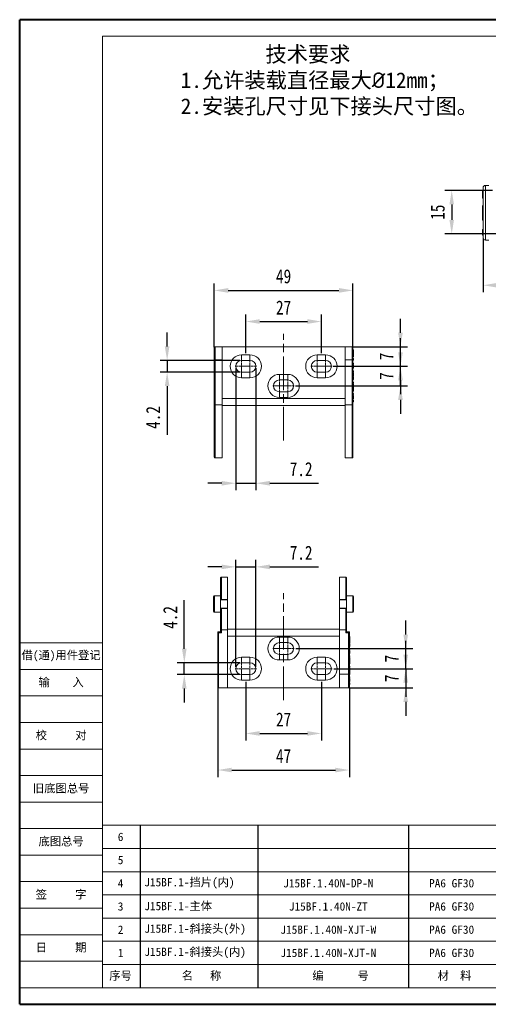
# Model space of a CAD drawing. Header units: millimetres. Extents: x 3578 to 4080, y -235 to 116.
# Tile 1 of 34: x 3578 to 3745, y -235 to 116. Entities that reach past the tile are written whole.
import ezdxf

# ---------------------------------------------------------------- set-up
doc = ezdxf.new("R2010")
doc.units = ezdxf.units.MM
doc.linetypes.add('ACAD_ISO08W100', pattern=[36, 24, -3, 6, -3])
doc.linetypes.add('CENTER', pattern=[0.6, 0.375, -0.075, 0.075, -0.075])
doc.layers.add('中心线', color=1, linetype='CENTER', lineweight=25)
doc.layers.add('标注线', color=7, linetype='Continuous', lineweight=15)
doc.styles.get("Standard").update_dxf_attribs({"font": '仿宋_GB2312.ttf', "width": 0.8})
doc.styles.add('样式 3.5', font='仿宋_GB2312.ttf')
doc.styles.add('样式 6', font='仿宋_GB2312.ttf')
doc.dimstyles.new('ISO-15', dxfattribs={"dimtxt": 5, "dimasz": 5, "dimexe": 2.5, "dimexo": 0.625, "dimgap": 2.5, "dimtad": 1, "dimdsep": 46, "dimtxsty": 'Standard', "dimcen": 2.5, "dimadec": 0, "dimazin": 0, "dimtfac": 1, "dimtmove": 0, "dimatfit": 3, "dimfxl": 0, "dimarcsym": 0})

# ---------------------------------------------------------------- blocks, each defined once
blk = doc.blocks.new('*D346')
at = {"color": 0, "lineweight": -2}
for p, q in [((3746.84, 55.3), (3729.74, 55.3)), ((3732.24, 50.3), (3732.24, 44.8)), ((3749.27, 39.8), (3729.74, 39.8))]:
    blk.add_line(p, q, dxfattribs=at)
at = {"color": 0, "lineweight": 9}
for points in [[(3731.41, 50.3), (3733.07, 50.3), (3732.24, 55.3)], [(3731.41, 44.8), (3733.07, 44.8), (3732.24, 39.8)]]:
    blk.add_solid(points, dxfattribs=at)
at = {"layer": 'Defpoints', "color": 0, "lineweight": 9}
for p in [(3747.47, 55.3), (3732.24, 39.8), (3749.89, 39.8)]:
    blk.add_point(p, dxfattribs=at)
at = {"color": 0, "lineweight": 9, "insert": (3727.24, 47.55), "char_height": 5, "attachment_point": 5, "rotation": 90}
blk.add_mtext('15', dxfattribs=at)
blk = doc.blocks.new('*D349')
at = {"color": 0, "lineweight": -2}
for p, q in [((3743.47, 38.11), (3743.47, 18.94)), ((3791.47, 38.11), (3791.47, 18.94)), ((3748.47, 21.44), (3786.47, 21.44))]:
    blk.add_line(p, q, dxfattribs=at)
at = {"color": 0, "lineweight": 9}
for points in [[(3748.47, 22.27), (3748.47, 20.61), (3743.47, 21.44)], [(3786.47, 22.27), (3786.47, 20.61), (3791.47, 21.44)]]:
    blk.add_solid(points, dxfattribs=at)
at = {"layer": 'Defpoints', "color": 0, "lineweight": 9}
for p in [(3743.47, 38.74), (3791.47, 38.74), (3791.47, 21.44)]:
    blk.add_point(p, dxfattribs=at)
at = {"color": 0, "lineweight": 9, "insert": (3767.47, 26.44), "char_height": 5, "attachment_point": 5}
blk.add_mtext('48', dxfattribs=at)
blk = doc.blocks.new('*D350')
at = {"color": 0, "lineweight": -2}
for p, q in [((3658.66, -2.77), (3658.66, 10.98)), ((3685.66, -2.77), (3685.66, 10.98)), ((3663.66, 8.48), (3680.66, 8.48))]:
    blk.add_line(p, q, dxfattribs=at)
at = {"color": 0, "lineweight": 9}
for points in [[(3663.66, 9.32), (3663.66, 7.65), (3658.66, 8.48)], [(3680.66, 9.32), (3680.66, 7.65), (3685.66, 8.48)]]:
    blk.add_solid(points, dxfattribs=at)
at = {"layer": 'Defpoints', "color": 0, "lineweight": 9}
for p in [(3685.66, 8.48), (3658.66, -3.4), (3685.66, -3.4)]:
    blk.add_point(p, dxfattribs=at)
at = {"color": 0, "lineweight": 9, "insert": (3672.16, 13.48), "char_height": 5, "attachment_point": 5}
blk.add_mtext('27', dxfattribs=at)
blk = doc.blocks.new('*D351')
at = {"color": 0, "lineweight": -2}
for p, q in [((3647.36, -0.66), (3647.36, 22.11)), ((3696.96, -0.53), (3696.96, 22.11)), ((3652.36, 19.61), (3691.96, 19.61))]:
    blk.add_line(p, q, dxfattribs=at)
at = {"color": 0, "lineweight": 9}
for points in [[(3652.36, 20.44), (3652.36, 18.77), (3647.36, 19.61)], [(3691.96, 20.44), (3691.96, 18.77), (3696.96, 19.61)]]:
    blk.add_solid(points, dxfattribs=at)
at = {"layer": 'Defpoints', "color": 0, "lineweight": 9}
for p in [(3696.96, 19.61), (3647.36, -1.29), (3696.96, -1.15)]:
    blk.add_point(p, dxfattribs=at)
at = {"color": 0, "lineweight": 9, "insert": (3672.16, 24.61), "char_height": 5, "attachment_point": 5}
blk.add_mtext('49', dxfattribs=at)
blk = doc.blocks.new('*D352')
at = {"color": 0, "lineweight": -2}
for p, q in [((3713.92, 4.5), (3713.92, 9.5)), ((3697.03, -0.5), (3716.42, -0.5)), ((3713.92, -7.5), (3713.92, -0.5)), ((3690.09, -7.5), (3716.42, -7.5)), ((3713.92, -12.5), (3713.92, -17.5))]:
    blk.add_line(p, q, dxfattribs=at)
at = {"color": 0, "lineweight": 9}
for points in [[(3713.09, 4.5), (3714.76, 4.5), (3713.92, -0.5)], [(3713.09, -12.5), (3714.76, -12.5), (3713.92, -7.5)]]:
    blk.add_solid(points, dxfattribs=at)
at = {"layer": 'Defpoints', "color": 0, "lineweight": 9}
for p in [(3696.41, -0.5), (3713.92, -0.5), (3689.47, -7.5)]:
    blk.add_point(p, dxfattribs=at)
at = {"color": 0, "lineweight": 9, "insert": (3708.92, -4), "char_height": 5, "attachment_point": 5, "rotation": 90}
blk.add_mtext('7', dxfattribs=at)
blk = doc.blocks.new('*D353')
at = {"color": 0, "lineweight": -2}
for p, q in [((3713.92, -2.5), (3713.92, 2.5)), ((3689.88, -7.5), (3716.42, -7.5)), ((3713.92, -14.5), (3713.92, -7.5)), ((3676.38, -14.5), (3716.42, -14.5)), ((3713.92, -19.5), (3713.92, -24.5))]:
    blk.add_line(p, q, dxfattribs=at)
at = {"color": 0, "lineweight": 9}
for points in [[(3713.09, -2.5), (3714.76, -2.5), (3713.92, -7.5)], [(3713.09, -19.5), (3714.76, -19.5), (3713.92, -14.5)]]:
    blk.add_solid(points, dxfattribs=at)
at = {"layer": 'Defpoints', "color": 0, "lineweight": 9}
for p in [(3689.26, -7.5), (3713.92, -7.5), (3675.76, -14.5)]:
    blk.add_point(p, dxfattribs=at)
at = {"color": 0, "lineweight": 9, "insert": (3708.92, -11), "char_height": 5, "attachment_point": 5, "rotation": 90}
blk.add_mtext('7', dxfattribs=at)
blk = doc.blocks.new('*D354')
at = {"color": 0, "lineweight": -2}
for p, q in [((3630.55, -0.4), (3630.55, 4.6)), ((3656.53, -5.4), (3628.05, -5.4)), ((3630.55, -5.4), (3630.55, -9.6)), ((3656.53, -9.6), (3628.05, -9.6)), ((3630.55, -14.6), (3630.55, -31.99))]:
    blk.add_line(p, q, dxfattribs=at)
at = {"color": 0, "lineweight": 9}
for points in [[(3629.72, -0.4), (3631.38, -0.4), (3630.55, -5.4)], [(3629.72, -14.6), (3631.38, -14.6), (3630.55, -9.6)]]:
    blk.add_solid(points, dxfattribs=at)
at = {"layer": 'Defpoints', "color": 0, "lineweight": 9}
for p in [(3657.16, -5.4), (3630.55, -9.6), (3657.16, -9.6)]:
    blk.add_point(p, dxfattribs=at)
at = {"color": 0, "lineweight": 9, "insert": (3625.55, -25.79), "char_height": 5, "attachment_point": 5, "rotation": 90}
blk.add_mtext('4.2', dxfattribs=at)
blk = doc.blocks.new('*D355')
at = {"color": 0, "lineweight": -2}
for p, q in [((3655.06, -8.12), (3655.06, -51.79)), ((3662.26, -8.12), (3662.26, -51.79)), ((3650.06, -49.29), (3645.06, -49.29)), ((3655.06, -49.29), (3662.26, -49.29)), ((3667.26, -49.29), (3684.59, -49.29))]:
    blk.add_line(p, q, dxfattribs=at)
at = {"color": 0, "lineweight": 9}
for points in [[(3650.06, -48.46), (3650.06, -50.12), (3655.06, -49.29)], [(3667.26, -48.46), (3667.26, -50.12), (3662.26, -49.29)]]:
    blk.add_solid(points, dxfattribs=at)
at = {"layer": 'Defpoints', "color": 0, "lineweight": 9}
for p in [(3655.06, -7.5), (3662.26, -7.5), (3662.26, -49.29)]:
    blk.add_point(p, dxfattribs=at)
at = {"color": 0, "lineweight": 9, "insert": (3678.42, -44.29), "char_height": 5, "attachment_point": 5}
blk.add_mtext('7.2', dxfattribs=at)
blk = doc.blocks.new('*D356')
at = {"color": 0, "lineweight": -2}
for p, q in [((3655.06, -114.9), (3655.06, -76.66)), ((3662.26, -114.9), (3662.26, -76.66)), ((3650.06, -79.16), (3645.06, -79.16)), ((3655.06, -79.16), (3662.26, -79.16)), ((3667.26, -79.16), (3684.59, -79.16))]:
    blk.add_line(p, q, dxfattribs=at)
at = {"color": 0, "lineweight": 9}
for points in [[(3650.06, -78.33), (3650.06, -80), (3655.06, -79.16)], [(3667.26, -78.33), (3667.26, -80), (3662.26, -79.16)]]:
    blk.add_solid(points, dxfattribs=at)
at = {"layer": 'Defpoints', "color": 0, "lineweight": 9}
for p in [(3662.26, -79.16), (3655.06, -115.53), (3662.26, -115.53)]:
    blk.add_point(p, dxfattribs=at)
at = {"color": 0, "lineweight": 9, "insert": (3678.42, -74.16), "char_height": 5, "attachment_point": 5}
blk.add_mtext('7.2', dxfattribs=at)
blk = doc.blocks.new('*D357')
at = {"color": 0, "lineweight": -2}
for p, q in [((3636.68, -108.43), (3636.68, -91.03)), ((3656.53, -113.43), (3634.18, -113.43)), ((3636.68, -117.63), (3636.68, -113.43)), ((3656.53, -117.63), (3634.18, -117.63)), ((3636.68, -122.63), (3636.68, -127.63))]:
    blk.add_line(p, q, dxfattribs=at)
at = {"color": 0, "lineweight": 9}
for points in [[(3635.85, -108.43), (3637.51, -108.43), (3636.68, -113.43)], [(3635.85, -122.63), (3637.51, -122.63), (3636.68, -117.63)]]:
    blk.add_solid(points, dxfattribs=at)
at = {"layer": 'Defpoints', "color": 0, "lineweight": 9}
for p in [(3636.68, -113.43), (3657.16, -113.43), (3657.16, -117.63)]:
    blk.add_point(p, dxfattribs=at)
at = {"color": 0, "lineweight": 9, "insert": (3631.68, -97.23), "char_height": 5, "attachment_point": 5, "rotation": 90}
blk.add_mtext('4.2', dxfattribs=at)
blk = doc.blocks.new('*D358')
at = {"color": 0, "lineweight": -2}
for p, q in [((3658.66, -120.25), (3658.66, -141.17)), ((3685.66, -120.25), (3685.66, -141.17)), ((3663.66, -138.67), (3680.66, -138.67))]:
    blk.add_line(p, q, dxfattribs=at)
at = {"color": 0, "lineweight": 9}
for points in [[(3663.66, -137.83), (3663.66, -139.5), (3658.66, -138.67)], [(3680.66, -137.83), (3680.66, -139.5), (3685.66, -138.67)]]:
    blk.add_solid(points, dxfattribs=at)
at = {"layer": 'Defpoints', "color": 0, "lineweight": 9}
for p in [(3658.66, -119.63), (3685.66, -119.63), (3685.66, -138.67)]:
    blk.add_point(p, dxfattribs=at)
at = {"color": 0, "lineweight": 9, "insert": (3672.16, -133.67), "char_height": 5, "attachment_point": 5}
blk.add_mtext('27', dxfattribs=at)
blk = doc.blocks.new('*D359')
at = {"color": 0, "lineweight": -2}
for p, q in [((3648.66, -122.3), (3648.66, -154.24)), ((3695.66, -122.3), (3695.66, -154.24)), ((3653.66, -151.74), (3690.66, -151.74))]:
    blk.add_line(p, q, dxfattribs=at)
at = {"color": 0, "lineweight": 9}
for points in [[(3653.66, -150.91), (3653.66, -152.57), (3648.66, -151.74)], [(3690.66, -150.91), (3690.66, -152.57), (3695.66, -151.74)]]:
    blk.add_solid(points, dxfattribs=at)
at = {"layer": 'Defpoints', "color": 0, "lineweight": 9}
for p in [(3648.66, -121.68), (3695.66, -121.68), (3695.66, -151.74)]:
    blk.add_point(p, dxfattribs=at)
at = {"color": 0, "lineweight": 9, "insert": (3672.16, -146.74), "char_height": 5, "attachment_point": 5}
blk.add_mtext('47', dxfattribs=at)
blk = doc.blocks.new('*D360')
at = {"color": 0, "lineweight": -2}
for p, q in [((3715.8, -110.53), (3715.8, -105.53)), ((3690.09, -115.53), (3718.3, -115.53)), ((3715.8, -115.53), (3715.8, -122.43)), ((3695.75, -122.43), (3718.3, -122.43)), ((3715.8, -127.43), (3715.8, -132.43))]:
    blk.add_line(p, q, dxfattribs=at)
at = {"color": 0, "lineweight": 9}
for points in [[(3714.97, -110.53), (3716.63, -110.53), (3715.8, -115.53)], [(3714.97, -127.43), (3716.63, -127.43), (3715.8, -122.43)]]:
    blk.add_solid(points, dxfattribs=at)
at = {"layer": 'Defpoints', "color": 0, "lineweight": 9}
for p in [(3689.47, -115.53), (3695.13, -122.43), (3715.8, -122.43)]:
    blk.add_point(p, dxfattribs=at)
at = {"color": 0, "lineweight": 9, "insert": (3710.8, -118.98), "char_height": 5, "attachment_point": 5, "rotation": 90}
blk.add_mtext('7', dxfattribs=at)
blk = doc.blocks.new('*D361')
at = {"color": 0, "lineweight": -2}
for p, q in [((3715.8, -103.33), (3715.8, -98.33)), ((3676.59, -108.33), (3718.3, -108.33)), ((3715.8, -115.53), (3715.8, -108.33)), ((3690.09, -115.53), (3718.3, -115.53)), ((3715.8, -120.53), (3715.8, -125.53))]:
    blk.add_line(p, q, dxfattribs=at)
at = {"color": 0, "lineweight": 9}
for points in [[(3714.97, -103.33), (3716.63, -103.33), (3715.8, -108.33)], [(3714.97, -120.53), (3716.63, -120.53), (3715.8, -115.53)]]:
    blk.add_solid(points, dxfattribs=at)
at = {"layer": 'Defpoints', "color": 0, "lineweight": 9}
for p in [(3675.97, -108.33), (3715.8, -108.33), (3689.47, -115.53)]:
    blk.add_point(p, dxfattribs=at)
at = {"color": 0, "lineweight": 9, "insert": (3710.8, -111.93), "char_height": 5, "attachment_point": 5, "rotation": 90}
blk.add_mtext('7', dxfattribs=at)

msp = doc.modelspace()

# ---------------------------------------------------------------- linework, layer by layer
at = {"color": 7, "lineweight": 40}
for p, q in [((3577.864, -235.43), (3577.864, 116.312)), ((4075.277, 116.312), (3577.864, 116.312)), ((3577.864, -235.43), (4075.277, -235.43))]:
    msp.add_line(p, q, dxfattribs=at)
at = {"color": 7, "lineweight": 13}
for p, q in [((3607.472, -229.508), (3607.472, 110.39)), ((4069.355, 110.39), (3607.472, 110.39)), ((3607.472, -229.508), (3856.178, -229.508))]:
    msp.add_line(p, q, dxfattribs=at)
at = {"color": 7, "linetype": 'Continuous', "lineweight": 15}
for p, q in [((3744.268, 57.095), (3744.268, 37.595)), ((3745.468, 57.095), (3744.268, 57.095)), ((3743.468, 55.127), (3743.268, 55.127)), ((3743.468, 53.842), (3743.268, 53.842)), ((3743.268, 52.599), (3743.268, 52.563)), ((3743.268, 52.563), (3743.468, 52.563)), ((3743.468, 41.395), (3743.268, 41.395)), ((3743.268, 41.395), (3743.268, 41.389)), ((3743.468, 41.189), (3743.268, 41.189)), ((3743.468, 40.381), (3743.268, 40.381)), ((3743.468, 39.573), (3743.268, 39.573)), ((3743.468, 39.369), (3743.268, 39.369)), ((3744.268, 37.595), (3745.468, 37.595)), ((3647.357, -0.796), (3647.357, -5.271)), ((3647.657, -5.256), (3647.657, -0.496)), ((3650.157, -0.496), (3647.657, -0.496)), ((3650.157, -5.256), (3650.157, -0.496)), ((3650.157, -0.496), (3694.157, -0.496)), ((3657.157, -3.396), (3660.157, -3.396)), ((3657.157, -5.396), (3657.157, -3.396)), ((3660.157, -5.396), (3660.157, -3.396)), ((3684.157, -3.396), (3687.157, -3.396)), ((3684.157, -3.396), (3684.157, -5.396)), ((3687.157, -5.396), (3687.157, -3.396)), ((3694.157, -0.496), (3696.657, -0.496)), ((3694.157, -5.256), (3694.157, -0.496)), ((3696.657, -5.256), (3696.657, -0.496)), ((3696.957, -0.796), (3696.957, -5.271)), ((3697.157, -1.58), (3696.957, -1.58)), ((3697.157, -1.611), (3696.957, -1.611)), ((3697.157, -2.714), (3696.957, -2.714)), ((3697.157, -2.776), (3696.957, -2.776)), ((3697.157, -2.915), (3696.957, -2.915)), ((3697.157, -1.611), (3697.157, -1.58)), ((3697.157, -2.714), (3697.157, -1.611)), ((3697.157, -2.776), (3697.157, -2.714)), ((3647.357, -5.271), (3647.357, -21.522)), ((3647.657, -21.304), (3647.657, -5.256)), ((3650.157, -5.256), (3647.657, -5.256)), ((3650.157, -21.304), (3650.157, -5.256)), ((3660.157, -5.396), (3657.157, -5.396)), ((3687.157, -5.396), (3684.157, -5.396)), ((3694.157, -5.256), (3696.657, -5.256)), ((3694.157, -21.304), (3694.157, -5.256)), ((3696.657, -21.304), (3696.657, -5.256)), ((3697.157, -3.522), (3696.957, -3.522)), ((3697.157, -4.091), (3696.957, -4.091)), ((3697.157, -4.708), (3696.957, -4.708)), ((3697.157, -4.903), (3696.957, -4.903)), ((3696.957, -5.271), (3696.957, -21.522)), ((3697.157, -5.342), (3696.957, -5.342)), ((3697.157, -6.407), (3696.957, -6.407)), ((3697.157, -6.729), (3696.957, -6.729)), ((3697.157, -7.024), (3696.957, -7.024)), ((3697.157, -4.091), (3697.157, -3.522)), ((3697.157, -4.903), (3697.157, -4.708)), ((3697.157, -6.729), (3697.157, -6.407)), ((3697.157, -7.346), (3697.157, -7.024)), ((3657.157, -11.596), (3657.157, -9.596)), ((3657.157, -9.596), (3660.157, -9.596)), ((3660.157, -11.596), (3660.157, -9.596)), ((3670.657, -10.396), (3673.657, -10.396)), ((3670.657, -10.396), (3670.657, -12.396)), ((3673.657, -12.396), (3673.657, -10.396)), ((3684.157, -11.596), (3684.157, -9.596)), ((3684.157, -9.596), (3687.157, -9.596)), ((3687.157, -9.596), (3687.157, -11.596)), ((3697.157, -7.346), (3696.957, -7.346)), ((3697.157, -7.858), (3696.957, -7.858)), ((3697.157, -8.189), (3696.957, -8.189)), ((3697.157, -9.119), (3696.957, -9.119)), ((3697.157, -9.441), (3696.957, -9.441)), ((3697.157, -9.705), (3696.957, -9.705)), ((3697.157, -7.858), (3697.157, -7.346)), ((3697.157, -8.189), (3697.157, -7.858)), ((3697.157, -9.441), (3697.157, -9.119)), ((3697.157, -10.88), (3697.157, -9.705)), ((3660.157, -11.596), (3657.157, -11.596)), ((3673.657, -12.396), (3670.657, -12.396)), ((3687.157, -11.596), (3684.157, -11.596)), ((3697.157, -10.88), (3696.957, -10.88)), ((3697.157, -11.05), (3696.957, -11.05)), ((3697.157, -11.102), (3696.957, -11.102)), ((3697.157, -11.678), (3696.957, -11.678)), ((3697.157, -12.246), (3696.957, -12.246)), ((3697.157, -13.187), (3696.957, -13.187)), ((3697.157, -13.509), (3696.957, -13.509)), ((3697.157, -13.795), (3696.957, -13.795)), ((3697.157, -11.057), (3697.157, -11.05)), ((3697.157, -12.246), (3697.157, -11.678)), ((3697.157, -13.509), (3697.157, -13.187)), ((3670.657, -18.596), (3670.657, -16.596)), ((3670.657, -16.596), (3673.657, -16.596)), ((3673.657, -16.596), (3673.657, -18.596)), ((3696.957, -14.981), (3697.157, -14.981)), ((3697.157, -15.066), (3696.957, -15.066)), ((3697.157, -15.316), (3696.957, -15.316)), ((3697.157, -15.542), (3696.957, -15.542)), ((3697.157, -16.397), (3696.957, -16.397)), ((3697.157, -17.254), (3696.957, -17.254)), ((3697.157, -17.576), (3696.957, -17.576)), ((3697.157, -15.316), (3697.157, -15.066)), ((3697.157, -15.542), (3697.157, -15.316)), ((3697.157, -16.397), (3697.157, -15.542)), ((3697.157, -17.576), (3697.157, -17.254)), ((3650.157, -18.996), (3694.157, -18.996)), ((3673.657, -18.596), (3670.657, -18.596)), ((3697.157, -17.877), (3696.957, -17.877)), ((3697.157, -17.944), (3696.957, -17.944)), ((3697.157, -18.844), (3696.957, -18.844)), ((3697.157, -19.047), (3696.957, -19.047)), ((3697.157, -19.099), (3696.957, -19.099)), ((3697.157, -19.623), (3696.957, -19.623)), ((3697.157, -19.818), (3696.957, -19.818)), ((3697.157, -20.257), (3696.957, -20.257)), ((3697.157, -18.844), (3697.157, -17.944)), ((3697.157, -19.099), (3697.157, -19.051)), ((3697.157, -19.818), (3697.157, -19.623)), ((3647.357, -21.522), (3647.357, -39.946)), ((3650.157, -21.304), (3647.657, -21.304)), ((3647.657, -40.246), (3647.657, -21.304)), ((3650.157, -40.246), (3650.157, -21.304)), ((3650.157, -21.496), (3694.157, -21.496)), ((3694.157, -21.304), (3696.657, -21.304)), ((3694.157, -40.246), (3694.157, -21.304)), ((3696.657, -40.246), (3696.657, -21.304)), ((3696.957, -21.522), (3696.957, -39.946)), ((3647.657, -40.246), (3650.157, -40.246)), ((3694.157, -40.246), (3696.657, -40.246)), ((3649.657, -83.12), (3649.657, -90.789)), ((3649.957, -90.777), (3649.957, -82.818)), ((3649.957, -82.818), (3652.157, -82.818)), ((3652.157, -82.818), (3652.157, -90.777)), ((3694.357, -82.818), (3692.157, -82.818)), ((3692.157, -82.818), (3692.157, -90.777)), ((3694.357, -90.777), (3694.357, -82.818)), ((3694.657, -83.12), (3694.657, -90.789)), ((3647.157, -95.077), (3647.157, -89.777)), ((3649.657, -89.477), (3647.457, -89.477)), ((3647.457, -89.477), (3647.457, -95.377)), ((3649.657, -90.789), (3649.657, -90.927)), ((3649.657, -90.927), (3652.157, -90.927)), ((3649.657, -90.927), (3649.657, -93.927)), ((3649.957, -90.777), (3652.157, -90.777)), ((3652.157, -90.777), (3652.157, -90.927)), ((3652.157, -90.927), (3652.157, -93.927)), ((3692.157, -90.777), (3692.157, -90.927)), ((3694.357, -90.777), (3692.157, -90.777)), ((3694.657, -90.927), (3692.157, -90.927)), ((3692.157, -90.927), (3692.157, -93.927)), ((3696.857, -89.477), (3694.657, -89.477)), ((3694.657, -90.789), (3694.657, -90.927)), ((3694.657, -90.927), (3694.657, -93.927)), ((3696.857, -95.377), (3696.857, -89.477)), ((3697.157, -89.777), (3697.157, -95.077)), ((3649.657, -93.927), (3649.657, -94.065)), ((3649.657, -93.927), (3652.157, -93.927)), ((3649.657, -94.065), (3649.657, -101.403)), ((3649.957, -94.077), (3652.157, -94.077)), ((3649.957, -101.62), (3649.957, -94.077)), ((3652.157, -93.927), (3652.157, -94.077)), ((3652.157, -94.077), (3652.157, -101.62)), ((3692.157, -93.927), (3692.157, -94.077)), ((3694.657, -93.927), (3692.157, -93.927)), ((3694.357, -94.077), (3692.157, -94.077)), ((3692.157, -94.077), (3692.157, -101.62)), ((3694.357, -101.62), (3694.357, -94.077)), ((3694.657, -93.927), (3694.657, -94.065)), ((3694.657, -94.065), (3694.657, -101.403)), ((3647.457, -95.377), (3649.657, -95.377)), ((3694.657, -95.377), (3696.857, -95.377)), ((3649.657, -101.403), (3649.657, -102.427)), ((3649.957, -101.62), (3652.157, -101.62)), ((3649.957, -102.734), (3649.957, -101.62)), ((3652.157, -101.427), (3692.157, -101.427)), ((3652.157, -101.62), (3652.157, -117.547)), ((3694.357, -101.62), (3692.157, -101.62)), ((3692.157, -101.62), (3692.157, -117.547)), ((3694.357, -102.734), (3694.357, -101.62)), ((3694.657, -101.403), (3694.657, -102.427)), ((3648.657, -102.427), (3648.657, -102.427)), ((3649.657, -102.427), (3648.657, -102.427)), ((3648.657, -102.427), (3648.657, -117.54)), ((3648.957, -117.547), (3648.957, -102.734)), ((3648.957, -102.734), (3649.957, -102.734)), ((3652.157, -103.927), (3692.157, -103.927)), ((3670.657, -104.227), (3673.657, -104.227)), ((3670.657, -106.227), (3670.657, -104.227)), ((3673.657, -104.227), (3673.657, -106.227)), ((3695.357, -102.734), (3694.357, -102.734)), ((3694.657, -102.427), (3695.657, -102.427)), ((3695.357, -117.547), (3695.357, -102.734)), ((3695.657, -102.427), (3695.657, -102.427)), ((3695.657, -102.427), (3695.657, -117.54)), ((3695.857, -103.998), (3695.657, -103.998)), ((3695.857, -104.026), (3695.657, -104.026)), ((3695.857, -105.024), (3695.657, -105.024)), ((3695.857, -105.079), (3695.657, -105.079)), ((3695.857, -105.23), (3695.657, -105.23)), ((3695.857, -104.026), (3695.857, -103.998)), ((3695.857, -105.024), (3695.857, -104.026)), ((3695.857, -105.079), (3695.857, -105.024)), ((3673.657, -106.227), (3670.657, -106.227)), ((3695.857, -105.78), (3695.657, -105.78)), ((3695.857, -106.293), (3695.657, -106.293)), ((3695.857, -106.528), (3695.657, -106.528)), ((3695.857, -106.549), (3695.657, -106.549)), ((3695.857, -107.099), (3695.657, -107.099)), ((3695.857, -107.591), (3695.657, -107.591)), ((3695.857, -108.433), (3695.657, -108.433)), ((3695.857, -108.73), (3695.657, -108.73)), ((3695.857, -109.021), (3695.657, -109.021)), ((3695.857, -106.293), (3695.857, -105.78)), ((3695.857, -108.73), (3695.857, -108.433)), ((3695.857, -109.318), (3695.857, -109.021)), ((3657.157, -111.427), (3660.157, -111.427)), ((3657.157, -113.427), (3657.157, -111.427)), ((3660.157, -111.427), (3660.157, -113.427)), ((3670.657, -110.427), (3670.657, -112.427)), ((3670.657, -110.427), (3673.657, -110.427)), ((3673.657, -112.427), (3670.657, -112.427)), ((3673.657, -112.427), (3673.657, -110.427)), ((3684.157, -111.427), (3687.157, -111.427)), ((3684.157, -111.427), (3684.157, -113.427)), ((3687.157, -111.427), (3687.157, -113.427)), ((3695.857, -109.318), (3695.657, -109.318)), ((3695.857, -109.769), (3695.657, -109.769)), ((3695.857, -110.074), (3695.657, -110.074)), ((3695.857, -110.935), (3695.657, -110.935)), ((3695.857, -111.232), (3695.657, -111.232)), ((3695.857, -111.495), (3695.657, -111.495)), ((3695.857, -109.769), (3695.857, -109.318)), ((3695.857, -110.074), (3695.857, -109.769)), ((3695.857, -111.232), (3695.857, -110.935)), ((3695.857, -112.558), (3695.857, -111.495)), ((3660.157, -113.427), (3657.157, -113.427)), ((3687.157, -113.427), (3684.157, -113.427)), ((3695.857, -112.558), (3695.657, -112.558)), ((3695.857, -112.737), (3695.657, -112.737)), ((3695.857, -112.783), (3695.657, -112.783)), ((3695.857, -113.305), (3695.657, -113.305)), ((3695.857, -113.818), (3695.657, -113.818)), ((3695.857, -114.688), (3695.657, -114.688)), ((3695.857, -114.985), (3695.657, -114.985)), ((3695.857, -115.269), (3695.657, -115.269)), ((3695.857, -113.818), (3695.857, -113.305)), ((3695.857, -114.985), (3695.857, -114.688)), ((3648.657, -117.54), (3648.657, -122.127)), ((3648.957, -117.547), (3652.157, -117.547)), ((3648.957, -122.427), (3648.957, -117.547)), ((3652.157, -117.547), (3652.157, -122.427)), ((3657.157, -117.627), (3660.157, -117.627)), ((3657.157, -117.627), (3657.157, -119.627)), ((3660.157, -119.627), (3660.157, -117.627)), ((3684.157, -117.627), (3687.157, -117.627)), ((3684.157, -117.627), (3684.157, -119.627)), ((3687.157, -117.627), (3687.157, -119.627)), ((3695.357, -117.547), (3692.157, -117.547)), ((3692.157, -117.547), (3692.157, -122.427)), ((3695.357, -122.427), (3695.357, -117.547)), ((3695.657, -116.341), (3695.857, -116.341)), ((3695.857, -116.443), (3695.657, -116.443)), ((3695.857, -116.667), (3695.657, -116.667)), ((3695.857, -116.878), (3695.657, -116.878)), ((3695.657, -117.54), (3695.657, -122.127)), ((3695.857, -117.646), (3695.657, -117.646)), ((3695.857, -118.441), (3695.657, -118.441)), ((3695.857, -118.738), (3695.657, -118.738)), ((3695.857, -119.034), (3695.657, -119.034)), ((3695.857, -119.095), (3695.657, -119.095)), ((3695.857, -116.667), (3695.857, -116.443)), ((3695.857, -116.878), (3695.857, -116.667)), ((3695.857, -117.646), (3695.857, -116.878)), ((3695.857, -118.738), (3695.857, -118.441)), ((3695.857, -119.911), (3695.857, -119.095)), ((3648.957, -122.427), (3652.157, -122.427)), ((3652.157, -122.427), (3692.157, -122.427)), ((3660.157, -119.627), (3657.157, -119.627)), ((3687.157, -119.627), (3684.157, -119.627)), ((3695.357, -122.427), (3692.157, -122.427)), ((3695.857, -119.911), (3695.657, -119.911)), ((3695.857, -120.092), (3695.657, -120.092)), ((3695.857, -120.139), (3695.657, -120.139)), ((3695.857, -120.635), (3695.657, -120.635)), ((3695.857, -120.818), (3695.657, -120.818)), ((3695.857, -121.213), (3695.657, -121.213)), ((3695.857, -120.139), (3695.857, -120.097)), ((3695.857, -120.818), (3695.857, -120.635))]:
    msp.add_line(p, q, dxfattribs=at)
at = {"color": 1, "linetype": 'CENTER', "lineweight": 9, "ltscale": 2.1336}
for p, q in [((3657.157, -9.806), (3657.157, -5.186)), ((3660.157, -9.806), (3660.157, -5.186)), ((3684.157, -9.806), (3684.157, -5.186)), ((3687.157, -9.806), (3687.157, -5.186)), ((3654.847, -7.496), (3659.467, -7.496)), ((3657.847, -7.496), (3662.467, -7.496)), ((3681.847, -7.496), (3686.467, -7.496)), ((3684.847, -7.496), (3689.467, -7.496)), ((3670.657, -16.806), (3670.657, -12.186)), ((3673.657, -16.806), (3673.657, -12.186)), ((3668.347, -14.496), (3672.967, -14.496)), ((3671.347, -14.496), (3675.967, -14.496)), ((3668.347, -108.327), (3672.967, -108.327)), ((3670.657, -110.637), (3670.657, -106.017)), ((3671.347, -108.327), (3675.967, -108.327)), ((3673.657, -110.637), (3673.657, -106.017)), ((3654.847, -115.527), (3659.467, -115.527)), ((3657.157, -117.837), (3657.157, -113.217)), ((3657.847, -115.527), (3662.467, -115.527)), ((3660.157, -117.837), (3660.157, -113.217)), ((3681.847, -115.527), (3686.467, -115.527)), ((3684.157, -117.837), (3684.157, -113.217)), ((3684.847, -115.527), (3689.467, -115.527)), ((3687.157, -117.837), (3687.157, -113.217))]:
    msp.add_line(p, q, dxfattribs=at)
at = {"color": 7, "lineweight": 15}
for p, q in [((3577.864, -106.34), (3607.472, -106.34)), ((3577.864, -115.814), (3607.472, -115.814)), ((3577.864, -125.289), (3607.472, -125.289)), ((3577.864, -134.763), (3607.472, -134.763)), ((3577.864, -144.238), (3607.472, -144.238)), ((3577.864, -153.712), (3607.472, -153.712)), ((3577.864, -163.187), (3607.472, -163.187)), ((3607.472, -171.477), (3804.051, -171.477)), ((3577.864, -172.661), (3607.472, -172.661)), ((3577.864, -182.136), (3607.472, -182.136)), ((3607.472, -179.767), (3804.051, -179.767)), ((3607.472, -188.057), (3804.051, -188.057)), ((3577.864, -191.61), (3607.472, -191.61)), ((3607.472, -196.347), (3804.051, -196.347)), ((3577.864, -201.085), (3607.472, -201.085)), ((3607.472, -204.638), (3804.051, -204.638)), ((3577.864, -210.559), (3607.472, -210.559)), ((3607.472, -212.928), (3804.051, -212.928)), ((3577.864, -220.034), (3607.472, -220.034)), ((3607.472, -221.218), (3856.178, -221.218)), ((3577.864, -229.508), (3607.472, -229.508))]:
    msp.add_line(p, q, dxfattribs=at)
at = {"color": 7}
for p, q in [((3620.956, -171.477), (3620.956, -229.508)), ((3662.919, -171.477), (3662.919, -229.508)), ((3716.898, -229.508), (3716.898, -171.477))]:
    msp.add_line(p, q, dxfattribs=at)
at = {"color": 7, "linetype": 'Continuous', "lineweight": 15}
for centre, radius, start, end in [((3744.268, 56.295), 0.8, 90, 180), ((3743.768, 49.845), 0.5, 127.71782, 180), ((3743.768, 44.845), 0.5, 180, 232.46944), ((3744.268, 38.395), 0.8, 180, 270), ((3647.657, -0.796), 0.3, 90, 180), ((3657.157, -7.496), 4.1, 90, 270), ((3660.157, -7.496), 4.1, 270, 90), ((3684.157, -7.496), 4.1, 90, 270), ((3687.157, -7.496), 4.1, 270, 90), ((3696.657, -0.796), 0.3, 0, 90), ((3647.582, -6.829), 1.575, 87.27681, 98.21982), ((3657.157, -7.496), 2.1, 90, 270), ((3660.157, -7.496), 2.1, 270, 90), ((3684.157, -7.496), 2.1, 90, 270), ((3687.157, -7.496), 2.1, 270, 90), ((3696.732, -6.829), 1.575, 81.78018, 92.72319), ((3670.657, -14.496), 4.1, 90, 270), ((3673.657, -14.496), 4.1, 270, 90), ((3670.657, -14.496), 2.1, 90, 270), ((3673.657, -14.496), 2.1, 270, 90), ((3647.657, -39.946), 0.3, 180, 270), ((3696.657, -39.946), 0.3, 270, 0), ((3647.457, -89.777), 0.3, 90, 180), ((3696.857, -89.777), 0.3, 0, 90), ((3647.457, -95.077), 0.3, 180, 270), ((3696.857, -95.077), 0.3, 270, 0), ((3670.657, -108.327), 4.1, 90, 270), ((3673.657, -108.327), 4.1, 270, 90), ((3670.657, -108.327), 2.1, 90, 270), ((3673.657, -108.327), 2.1, 270, 90), ((3657.157, -115.527), 4.1, 90, 270), ((3660.157, -115.527), 4.1, 270, 90), ((3684.157, -115.527), 4.1, 90, 270), ((3687.157, -115.527), 4.1, 270, 90), ((3657.157, -115.527), 2.1, 90, 270), ((3660.157, -115.527), 2.1, 270, 90), ((3684.157, -115.527), 2.1, 90, 270), ((3687.157, -115.527), 2.1, 270, 90), ((3648.882, -114.42), 3.128, 265.87476, 271.37297), ((3695.432, -114.42), 3.128, 268.62703, 274.12524), ((3648.957, -122.127), 0.3, 180, 270), ((3695.357, -122.127), 0.3, 270, 0)]:
    msp.add_arc(centre, radius, start, end, dxfattribs=at)
for centre, major_axis, start_param, end_param in [((3648.957, -102.727), (-0.3, 0.3), 0.0120125, 1.5828088), ((3649.957, -102.727), (-0.3, 0.3), 0.0120125, 1.5828088), ((3694.357, -102.727), (-0.3, -0.3), 1.5587838, 3.1295801), ((3695.357, -102.727), (-0.3, -0.3), 1.5587838, 3.1295801)]:
    msp.add_ellipse(centre, major_axis=major_axis, ratio=0.0120131, start_param=start_param, end_param=end_param, dxfattribs=at)
for points, knots in [([(3743.468, 56.295), (3743.468, 56.288), (3743.468, 56.274), (3743.468, 56.155), (3743.468, 55.96), (3743.468, 55.676), (3743.468, 55.306), (3743.468, 54.845), (3743.468, 54.304), (3743.468, 53.685), (3743.468, 52.998), (3743.468, 52.256), (3743.468, 51.469), (3743.468, 50.568), (3743.468, 49.555), (3743.468, 48.448), (3743.468, 47.709), (3743.468, 47.345)], [0, 0, 0, 0, 0.0582618, 0.1165046, 0.1782729, 0.2400039, 0.304346, 0.3686506, 0.4343617, 0.5000346, 0.5657457, 0.6314186, 0.6957607, 0.7600653, 0.8423607, 0.922384, 1, 1, 1, 1]), ([(3743.268, 55.127), (3743.268, 55.118), (3743.268, 55.1), (3743.268, 54.911), (3743.268, 54.625), (3743.268, 54.26), (3743.268, 53.991), (3743.268, 53.842)], [0, 0, 0, 0, 0.2039328, 0.4101703, 0.5932152, 0.7735311, 1, 1, 1, 1]), ([(3743.268, 53.842), (3743.268, 53.707), (3743.268, 53.438), (3743.268, 53.05), (3743.268, 52.76), (3743.268, 52.587), (3743.268, 52.571), (3743.268, 52.563)], [0, 0, 0, 0, 0.2046095, 0.4111094, 0.6218416, 0.8013109, 1, 1, 1, 1]), ([(3743.268, 49.845), (3743.268, 49.837), (3743.268, 49.82), (3743.268, 49.702), (3743.268, 49.568), (3743.268, 49.396), (3743.268, 49.125), (3743.268, 48.728), (3743.268, 48.329), (3743.268, 47.968), (3743.268, 47.659), (3743.268, 47.45), (3743.268, 47.345)], [0, 0, 0, 0, 0.1200275, 0.2399198, 0.3053743, 0.3701065, 0.4999866, 0.6300032, 0.7598832, 0.8401651, 0.9197772, 1, 1, 1, 1]), ([(3743.268, 47.345), (3743.268, 47.188), (3743.268, 46.874), (3743.268, 46.488), (3743.268, 46.19), (3743.268, 45.896), (3743.268, 45.565), (3743.268, 45.24), (3743.268, 45.034), (3743.268, 44.917), (3743.268, 44.856), (3743.268, 44.849), (3743.268, 44.845)], [0, 0, 0, 0, 0.1199935, 0.2399204, 0.3053747, 0.3701068, 0.4999865, 0.6300027, 0.7598824, 0.8401952, 0.919807, 1, 1, 1, 1]), ([(3743.468, 47.345), (3743.468, 47.072), (3743.468, 46.526), (3743.468, 45.698), (3743.468, 44.868), (3743.468, 44.034), (3743.468, 43.221), (3743.468, 42.434), (3743.468, 41.692), (3743.468, 41.005), (3743.468, 40.386), (3743.468, 39.844), (3743.468, 39.384), (3743.468, 38.974), (3743.468, 38.649), (3743.468, 38.434), (3743.468, 38.408), (3743.468, 38.395)], [0, 0, 0, 0, 0.05826175, 0.11650464, 0.17827294, 0.24000392, 0.30434599, 0.36865058, 0.43436173, 0.5000346, 0.56574575, 0.63141862, 0.69576069, 0.76006528, 0.84236072, 0.92238404, 1, 1, 1, 1]), ([(3743.268, 41.395), (3743.268, 41.394), (3743.268, 41.392), (3743.268, 41.371), (3743.268, 41.337), (3743.268, 41.293), (3743.268, 41.244), (3743.268, 41.208), (3743.268, 41.189)], [0, 0, 0, 0, 0.1926084, 0.3886438, 0.5551724, 0.7265147, 0.8621164, 1, 1, 1, 1]), ([(3743.268, 41.189), (3743.268, 41.155), (3743.268, 41.086), (3743.268, 40.972), (3743.268, 40.86), (3743.268, 40.727), (3743.268, 40.567), (3743.268, 40.444), (3743.268, 40.381)], [0, 0, 0, 0, 0.1482727, 0.3010592, 0.4304962, 0.5609374, 0.7796981, 1, 1, 1, 1]), ([(3743.268, 40.381), (3743.268, 40.315), (3743.268, 40.181), (3743.268, 40.012), (3743.268, 39.875), (3743.268, 39.77), (3743.268, 39.666), (3743.268, 39.604), (3743.268, 39.573)], [0, 0, 0, 0, 0.2361521, 0.4738554, 0.6016522, 0.730266, 0.8635017, 1, 1, 1, 1]), ([(3743.268, 39.573), (3743.268, 39.547), (3743.268, 39.496), (3743.268, 39.44), (3743.268, 39.399), (3743.268, 39.38), (3743.268, 39.371), (3743.268, 39.37), (3743.268, 39.369)], [0, 0, 0, 0, 0.1937663, 0.39358, 0.5766373, 0.7654093, 0.8822901, 1, 1, 1, 1]), ([(3697.157, -3.522), (3697.157, -3.498), (3697.157, -3.452), (3697.157, -3.385), (3697.157, -3.322), (3697.157, -3.263), (3697.157, -3.209), (3697.157, -3.159), (3697.157, -3.112), (3697.157, -3.071), (3697.157, -3.034), (3697.157, -3.002), (3697.157, -2.975), (3697.157, -2.953), (3697.157, -2.936), (3697.157, -2.924), (3697.157, -2.916), (3697.157, -2.915), (3697.157, -2.915)], [0, 0, 0, 0, 0.0726551, 0.1409589, 0.2062423, 0.2687639, 0.3292528, 0.3882882, 0.4469873, 0.5057548, 0.5647822, 0.6231332, 0.6820275, 0.7416482, 0.8028149, 0.866121, 0.9317158, 1, 1, 1, 1]), ([(3697.157, -5.342), (3697.157, -5.32), (3697.157, -5.277), (3697.157, -5.214), (3697.157, -5.155), (3697.157, -5.099), (3697.157, -5.045), (3697.157, -4.994), (3697.157, -4.947), (3697.157, -4.918), (3697.157, -4.903)], [0, 0, 0, 0, 0.1283009, 0.2551823, 0.3807338, 0.5052822, 0.6295268, 0.7528419, 0.8768642, 1, 1, 1, 1]), ([(3697.157, -11.678), (3697.157, -11.654), (3697.157, -11.608), (3697.157, -11.542), (3697.157, -11.48), (3697.157, -11.423), (3697.157, -11.371), (3697.157, -11.323), (3697.157, -11.281), (3697.157, -11.243), (3697.157, -11.21), (3697.157, -11.181), (3697.157, -11.157), (3697.157, -11.137), (3697.157, -11.121), (3697.157, -11.111), (3697.157, -11.104), (3697.157, -11.103), (3697.157, -11.102)], [0, 0, 0, 0, 0.08053842, 0.15611428, 0.22738662, 0.29466618, 0.35910239, 0.42118016, 0.48167389, 0.54237965, 0.60202972, 0.65993711, 0.716697, 0.77281185, 0.82880572, 0.88478259, 0.94190186, 1, 1, 1, 1]), ([(3697.157, -14.979), (3697.157, -14.972), (3697.157, -14.96), (3697.157, -14.854), (3697.157, -14.674), (3697.157, -14.452), (3697.157, -14.242), (3697.157, -14.075), (3697.157, -13.957), (3697.157, -13.843), (3697.157, -13.799), (3697.157, -13.8), (3697.157, -13.801)], [0, 0, 0, 0, 0.1326005, 0.2646312, 0.3637001, 0.4621328, 0.5363693, 0.6104781, 0.684939, 0.7594685, 0.9083213, 1, 1, 1, 1]), ([(3697.157, -17.921), (3697.157, -17.912), (3697.157, -17.878), (3697.157, -17.882), (3697.157, -17.885)], [0, 0, 0, 0, 0.2699148, 1, 1, 1, 1]), ([(3697.157, -19.047), (3697.157, -19.046), (3697.157, -19.043), (3697.157, -19.038), (3697.157, -19.033), (3697.157, -19.025), (3697.157, -19.017), (3697.157, -19.007), (3697.157, -18.997), (3697.157, -18.985), (3697.157, -18.971), (3697.157, -18.957), (3697.157, -18.942), (3697.157, -18.924), (3697.157, -18.906), (3697.157, -18.886), (3697.157, -18.866), (3697.157, -18.852), (3697.157, -18.844)], [0, 0, 0, 0, 0.0154949, 0.0372508, 0.0651869, 0.0994651, 0.139924, 0.1867249, 0.2397065, 0.2989496, 0.3648558, 0.4366217, 0.5149726, 0.5992614, 0.6901349, 0.7869465, 0.8903426, 1, 1, 1, 1]), ([(3697.157, -20.257), (3697.157, -20.235), (3697.157, -20.191), (3697.157, -20.129), (3697.157, -20.069), (3697.157, -20.013), (3697.157, -19.959), (3697.157, -19.909), (3697.157, -19.861), (3697.157, -19.832), (3697.157, -19.818)], [0, 0, 0, 0, 0.1283009, 0.2551823, 0.3807338, 0.5052822, 0.6295268, 0.7528419, 0.8768642, 1, 1, 1, 1]), ([(3647.657, -21.304), (3647.569, -21.304), (3647.488, -21.333), (3647.383, -21.417), (3647.357, -21.47), (3647.357, -21.522)], [0, 0, 0, 0, 0.5, 0.5, 1, 1, 1, 1]), ([(3696.657, -21.304), (3696.745, -21.304), (3696.827, -21.333), (3696.932, -21.417), (3696.957, -21.47), (3696.957, -21.522)], [0, 0, 0, 0, 0.5, 0.5, 1, 1, 1, 1]), ([(3649.957, -82.818), (3649.878, -82.818), (3649.8, -82.851), (3649.69, -82.963), (3649.657, -83.041), (3649.657, -83.12)], [0, 0, 0, 0, 0.5, 0.5, 1, 1, 1, 1]), ([(3694.357, -82.818), (3694.437, -82.818), (3694.515, -82.851), (3694.625, -82.963), (3694.657, -83.041), (3694.657, -83.12)], [0, 0, 0, 0, 0.5, 0.5, 1, 1, 1, 1]), ([(3649.657, -90.789), (3649.657, -90.786), (3649.689, -90.783), (3649.8, -90.779), (3649.878, -90.777), (3649.957, -90.777)], [0, 0, 0, 0, 0.5, 0.5, 1, 1, 1, 1]), ([(3694.657, -90.789), (3694.657, -90.786), (3694.625, -90.783), (3694.515, -90.779), (3694.437, -90.777), (3694.357, -90.777)], [0, 0, 0, 0, 0.5, 0.5, 1, 1, 1, 1]), ([(3649.957, -94.077), (3649.878, -94.077), (3649.8, -94.076), (3649.69, -94.072), (3649.657, -94.069), (3649.657, -94.065)], [0, 0, 0, 0, 0.5, 0.5, 1, 1, 1, 1]), ([(3694.357, -94.077), (3694.437, -94.077), (3694.515, -94.076), (3694.625, -94.072), (3694.657, -94.069), (3694.657, -94.065)], [0, 0, 0, 0, 0.5, 0.5, 1, 1, 1, 1]), ([(3649.957, -101.62), (3649.869, -101.62), (3649.787, -101.591), (3649.682, -101.507), (3649.657, -101.455), (3649.657, -101.403)], [0, 0, 0, 0, 0.5, 0.5, 1, 1, 1, 1]), ([(3694.357, -101.62), (3694.446, -101.62), (3694.527, -101.591), (3694.632, -101.507), (3694.657, -101.455), (3694.657, -101.403)], [0, 0, 0, 0, 0.5, 0.5, 1, 1, 1, 1]), ([(3695.857, -105.78), (3695.857, -105.759), (3695.857, -105.716), (3695.857, -105.655), (3695.857, -105.598), (3695.857, -105.545), (3695.857, -105.495), (3695.857, -105.45), (3695.857, -105.408), (3695.857, -105.371), (3695.857, -105.338), (3695.857, -105.309), (3695.857, -105.285), (3695.857, -105.264), (3695.857, -105.249), (3695.857, -105.239), (3695.857, -105.231), (3695.857, -105.231), (3695.857, -105.23)], [0, 0, 0, 0, 0.0692367, 0.1348751, 0.1969976, 0.2572799, 0.3156751, 0.3732393, 0.4307871, 0.4894691, 0.5487561, 0.608158, 0.6686108, 0.7306538, 0.7942241, 0.8598322, 0.9284904, 1, 1, 1, 1]), ([(3695.857, -107.099), (3695.857, -107.052), (3695.857, -106.956), (3695.857, -106.816), (3695.857, -106.697), (3695.857, -106.587), (3695.857, -106.534), (3695.857, -106.551), (3695.857, -106.552)], [0, 0, 0, 0, 0.16369385, 0.3269254, 0.49058758, 0.65407054, 0.97920366, 1, 1, 1, 1]), ([(3695.857, -107.591), (3695.857, -107.584), (3695.857, -107.572), (3695.857, -107.55), (3695.857, -107.527), (3695.857, -107.503), (3695.857, -107.478), (3695.857, -107.45), (3695.857, -107.422), (3695.857, -107.391), (3695.857, -107.36), (3695.857, -107.327), (3695.857, -107.293), (3695.857, -107.257), (3695.857, -107.219), (3695.857, -107.181), (3695.857, -107.141), (3695.857, -107.113), (3695.857, -107.099)], [0, 0, 0, 0, 0.0928629, 0.1795305, 0.2608494, 0.336125, 0.4065065, 0.4718709, 0.5324772, 0.5889755, 0.6427429, 0.695325, 0.7462461, 0.7970037, 0.8469075, 0.8973595, 0.9482778, 1, 1, 1, 1]), ([(3695.857, -113.305), (3695.857, -113.284), (3695.857, -113.242), (3695.857, -113.181), (3695.857, -113.125), (3695.857, -113.073), (3695.857, -113.025), (3695.857, -112.982), (3695.857, -112.943), (3695.857, -112.91), (3695.857, -112.881), (3695.857, -112.854), (3695.857, -112.833), (3695.857, -112.814), (3695.857, -112.801), (3695.857, -112.79), (3695.857, -112.785), (3695.857, -112.784), (3695.857, -112.783)], [0, 0, 0, 0, 0.0774175, 0.150174, 0.2185226, 0.2834871, 0.3458188, 0.4069194, 0.4668753, 0.5274583, 0.5876087, 0.6471803, 0.7053748, 0.7633093, 0.8210147, 0.8796942, 0.9389832, 1, 1, 1, 1]), ([(3695.857, -116.339), (3695.857, -116.333), (3695.857, -116.322), (3695.857, -116.234), (3695.857, -116.076), (3695.857, -115.864), (3695.857, -115.659), (3695.857, -115.506), (3695.857, -115.403), (3695.857, -115.307), (3695.857, -115.272), (3695.857, -115.273), (3695.857, -115.273)], [0, 0, 0, 0, 0.1326052, 0.264762, 0.3638416, 0.4619379, 0.5359751, 0.609992, 0.6844647, 0.7590108, 0.9079712, 1, 1, 1, 1]), ([(3695.857, -119.072), (3695.857, -119.069), (3695.857, -119.038), (3695.857, -119.04), (3695.857, -119.041)], [0, 0, 0, 0, 0.1058626, 1, 1, 1, 1]), ([(3695.857, -120.092), (3695.857, -120.091), (3695.857, -120.089), (3695.857, -120.085), (3695.857, -120.08), (3695.857, -120.073), (3695.857, -120.066), (3695.857, -120.057), (3695.857, -120.048), (3695.857, -120.037), (3695.857, -120.025), (3695.857, -120.012), (3695.857, -119.998), (3695.857, -119.983), (3695.857, -119.966), (3695.857, -119.949), (3695.857, -119.93), (3695.857, -119.918), (3695.857, -119.911)], [0, 0, 0, 0, 0.0142624, 0.0351358, 0.0622933, 0.0961392, 0.1361959, 0.1825363, 0.2354933, 0.2947334, 0.3606615, 0.432802, 0.5112256, 0.5963371, 0.687661, 0.7852681, 0.8894926, 1, 1, 1, 1]), ([(3695.857, -121.213), (3695.857, -121.193), (3695.857, -121.153), (3695.857, -121.098), (3695.857, -121.044), (3695.857, -120.994), (3695.857, -120.945), (3695.857, -120.9), (3695.857, -120.857), (3695.857, -120.831), (3695.857, -120.818)], [0, 0, 0, 0, 0.125865, 0.2509247, 0.3754817, 0.4997718, 0.6240328, 0.7490634, 0.8741716, 1, 1, 1, 1])]:
    msp.add_open_spline(points, degree=3, knots=knots, dxfattribs=at)
at = {"layer": '中心线', "linetype": 'ACAD_ISO08W100', "lineweight": 13, "ltscale": 0.5}
for p, q in [((3672.157, -34.017), (3672.157, 4.117)), ((3672.157, -126.724), (3672.157, -88.59))]:
    msp.add_line(p, q, dxfattribs=at)

# ---------------------------------------------------------------- texts
at = {"insert": (3635.402, 106.767), "char_height": 5.56408, "attachment_point": 1, "style": '样式 6'}
msp.add_mtext('        技术要求\\P1.允许装载直径最大{\\fISOCPEUR|b0|i0|c0|p34;%%C}12mm；\\P2.安装孔尺寸见下接头尺寸图。', dxfattribs=at)
at = {"color": 7, "linetype": 'CENTER', "lineweight": 18, "char_height": 2.96079, "width": 29.60788, "attachment_point": 5, "style": '样式 3.5'}
for s, insert in [('{\\fSimSun|b0|i0|c134|p2;借}({\\fSimSun|b0|i0|c134|p2;通}){\\fSimSun|b0|i0|c134|p2;用件登记}', (3592.668, -111.077)), ('\\f宋体|b0|i0|c134|p2;校     对', (3592.668, -139.5)), ('\\f宋体|b0|i0|c134|p2;旧底图总号', (3592.668, -158.449)), ('\\f宋体|b0|i0|c134|p2;底图总号', (3592.668, -177.398)), ('\\f宋体|b0|i0|c134|p2;签     字', (3592.668, -196.347)), ('\\f宋体|b0|i0|c134|p2;日     期', (3592.668, -215.297))]:
    msp.add_mtext(s, dxfattribs=dict(at, insert=insert))
at = {"color": 7, "lineweight": 18, "insert": (3592.668, -120.551), "char_height": 2.96079, "width": 29.60788, "attachment_point": 5, "style": '样式 3.5'}
msp.add_mtext('{\\fSimSun|b0|i0|c134|p2;输    入}', dxfattribs=at)
at = {"layer": '标注线', "color": 7, "lineweight": 18, "char_height": 2.13177, "style": '样式 6'}
for s, insert, width, attachment_point in [('{\\H1.389x;6}', (3613.923, -175.622), 14.21178, 5), ('{\\H1.389x;5}', (3613.923, -183.912), 14.21178, 5), ('{\\H1.389x;PA6 GF30}', (3732.207, -192.202), 16.78647, 5), ('{\\H1.389x;4}', (3613.923, -192.202), 14.21178, 5), ('{\\H1.389x;J15BF.1-挡片(内)}', (3622.404, -192.202), 41.01247, 4), ('{\\H1.389x;J15BF.1.40N-DP-N}', (3688.142, -192.202), 40.97673, 5), ('{\\H1.389x;PA6 GF30}', (3732.207, -200.493), 16.78647, 5), ('{\\H1.389x;3}', (3613.923, -200.493), 14.21178, 5), ('{\\H1.389x;J15BF.1-主体}', (3622.404, -200.493), 41.01247, 4), ('{\\H1.389x;J15BF.1.40N-ZT}', (3688.142, -200.493), 40.97673, 5), ('{\\H1.389x;2}', (3613.923, -208.783), 14.21178, 5), ('{\\H1.389x;J15BF.1-斜接头(外)}', (3622.404, -208.783), 53.28845, 4), ('{\\H1.389x;J15BF.1.40N-XJT-W}', (3688.142, -208.783), 40.97673, 5), ('{\\H1.389x;PA6 GF30}', (3732.207, -208.783), 16.78647, 5), ('{\\H1.389x;PA6 GF30}', (3732.207, -217.073), 16.78647, 5), ('{\\H1.389x;1}', (3613.923, -217.073), 14.21178, 5), ('{\\H1.389x;J15BF.1-斜接头(内)}', (3622.404, -217.073), 50.54658, 4), ('{\\H1.389x;J15BF.1.40N-XJT-N}', (3688.142, -217.073), 40.97673, 5), ('{\\H1.389x;序号}', (3613.923, -225.363), 14.21178, 5), ('{\\H1.389x;名   称}', (3642.851, -225.363), 28.35251, 5), ('{\\H1.389x;编      号}', (3692.521, -225.363), 40.97673, 5), ('{\\H1.389x; 材  料}', (3732.207, -225.363), 16.78647, 5)]:
    msp.add_mtext(s, dxfattribs=dict(at, insert=insert, width=width, attachment_point=attachment_point))

# ---------------------------------------------------------------- dimensions: what is measured, and where the dimension line sits
at = {"color": 5, "lineweight": 9}
for base, p1, p2, text, picture, middle in [((3732.239, 39.795), (3747.468, 55.295), (3749.891, 39.795), '15', '*D346', (3727.239, 47.545)), ((3715.802, -108.327), (3689.467, -115.527), (3675.967, -108.327), '7', '*D361', (3710.802, -111.927)), ((3715.802, -122.427), (3689.467, -115.527), (3695.129, -122.427), '7', '*D360', (3710.802, -118.977))]:
    dim = msp.add_linear_dim(base=base, p1=p1, p2=p2, angle=90, text=text, dimstyle='ISO-15', dxfattribs=at)
    dim.commit()
    dim.dimension.update_dxf_attribs({"geometry": picture, "text_midpoint": middle})
for base, p1, p2, picture, middle in [((3791.468, 21.441), (3743.468, 38.74), (3791.468, 38.74), '*D349', (3767.468, 26.441)), ((3685.657, 8.485), (3658.657, -3.396), (3685.657, -3.396), '*D350', (3672.157, 13.485)), ((3662.257, -49.291), (3655.057, -7.496), (3662.257, -7.496), '*D355', (3678.422, -44.291)), ((3662.257, -79.164), (3655.057, -115.527), (3662.257, -115.527), '*D356', (3678.422, -74.164)), ((3695.657, -151.741), (3648.657, -121.677), (3695.657, -121.677), '*D359', (3672.157, -146.741)), ((3685.657, -138.666), (3658.657, -119.627), (3685.657, -119.627), '*D358', (3672.157, -133.666))]:
    dim = msp.add_linear_dim(base=base, p1=p1, p2=p2, dimstyle='ISO-15', dxfattribs=at)
    dim.commit()
    dim.dimension.update_dxf_attribs({"geometry": picture, "text_midpoint": middle})
dim = msp.add_linear_dim(base=(3696.957, 19.607), p1=(3647.357, -1.287), p2=(3696.957, -1.151), text='49', dimstyle='ISO-15', dxfattribs=at)
dim.commit()
dim.dimension.update_dxf_attribs({"geometry": '*D351', "text_midpoint": (3672.157, 24.607)})
for base, p1, p2, picture, middle in [((3713.925, -0.496), (3689.467, -7.496), (3696.406, -0.496), '*D352', (3708.925, -3.996)), ((3630.551, -9.596), (3657.157, -5.396), (3657.157, -9.596), '*D354', (3625.551, -25.794)), ((3713.925, -7.496), (3675.757, -14.496), (3689.257, -7.496), '*D353', (3708.925, -10.996)), ((3636.681, -113.427), (3657.157, -117.627), (3657.157, -113.427), '*D357', (3631.681, -97.23))]:
    dim = msp.add_linear_dim(base=base, p1=p1, p2=p2, angle=90, dimstyle='ISO-15', dxfattribs=at)
    dim.commit()
    dim.dimension.update_dxf_attribs({"geometry": picture, "text_midpoint": middle})

doc.saveas('drawing.dxf')
